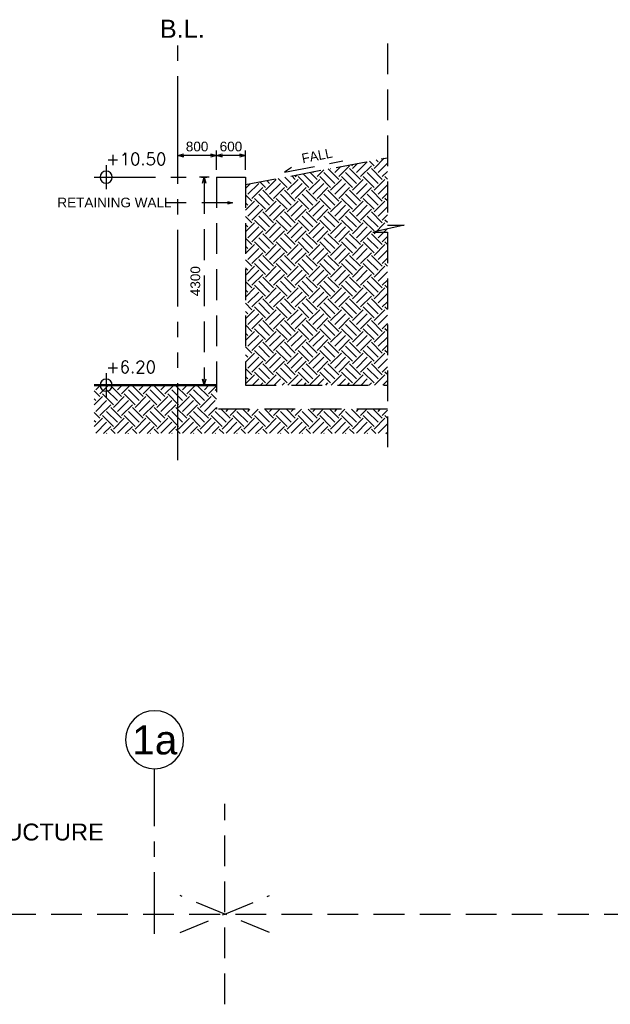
# Model space of a CAD drawing. Header units: millimetres. Extents: x 113048 to 489828, y -130780 to 23393.
# Tile 84 of 98: x 442997 to 455205, y -112863 to -92505. Entities that reach past the tile are written whole.
import ezdxf

# ---------------------------------------------------------------- set-up
doc = ezdxf.new("R2010")
doc.units = ezdxf.units.MM
doc.header["$LTSCALE"] = 100
for name, pattern in [('DASHDOT', [1, 0.5, -0.25, 0, -0.25]), ('Grid Line', [22.225, 12.7, -3.175, 3.175, -3.175]), ('Hidden', [9.525, 6.35, -3.175]), ('PHANTOM', [63.5, 31.75, -6.35, 6.35, -6.35, 6.35, -6.35])]:
    doc.linetypes.add(name, pattern=pattern)
for name, color, linetype in [('+C-160', 160, 'Hidden'), ('DLN020__', 6, 'DASHDOT'), ('LEVEL', 7, 'Continuous')]:
    doc.layers.add(name, color=color, linetype=linetype)
doc.styles.add('romans', font='romans.shx')
doc.styles.add('Swis721tBT', font='swissl.ttf')
doc.styles.add('SWISS MD BT', font='swiss.ttf')
doc.dimstyles.new('INTDIM', dxfattribs={"dimtxt": 200, "dimasz": 125, "dimexe": 100, "dimexo": 150, "dimgap": 80, "dimtad": 1, "dimdec": 0, "dimzin": 9, "dimdsep": 46, "dimtxsty": 'Swis721tBT', "dimblk": 'OPEN30', "dimcen": -125, "dimclrd": 256, "dimclre": 256, "dimclrt": 2, "dimaunit": 1, "dimadec": 1, "dimazin": 0, "dimtfac": 0.444444, "dimtdec": 0, "dimtix": 1, "dimtmove": 2, "dimatfit": 3, "dimldrblk": 'OPEN30', "dimfxl": 0, "dimtolj": 1, "dimlwd": -1, "dimlwe": -1, "dimarcsym": 0})
pattern_1 = [(45, (-54200.23, -94403.55), (3e-14, 449.0128), [317.5, -317.5]), (45, (-54284.42, -94319.36), (3e-14, 449.0128), [317.5, -317.5]), (45, (-54368.6, -94235.17), (3e-14, 449.0128), [317.5, -317.5]), (135, (-54368.6, -94179.04), (-449.0128, 3e-14), [317.5, -317.5]), (135, (-54284.42, -94094.85), (-449.0128, 3e-14), [317.5, -317.5]), (135, (-54200.23, -94010.66), (-449.0128, 3e-14), [317.5, -317.5])]

# ---------------------------------------------------------------- blocks, each defined once
blk = doc.blocks.new('SECTION K-K_OLD')
at = {"layer": '+C-160'}
h = blk.add_hatch(dxfattribs=at)
h.set_pattern_fill('EARTH', color=256, scale=50, angle=3.6498)
h.set_pattern_definition(pattern_1)
h.paths.add_polyline_path([(208748, -95915), (208748, -100061), (211683, -100061), (211683, -95358)])
h = blk.add_hatch(dxfattribs=at)
h.set_pattern_fill('EARTH', color=256, scale=50, angle=3.6498)
h.set_pattern_definition(pattern_1)
h.paths.add_polyline_path([(211683, -100561), (208148, -100561), (208148, -100061), (205620, -100061), (205620, -101061), (211683, -101061)])
for p, q in [((211683, -92996, 0), (211683, -96751, 0)), ((208148, -95761, 0), (208148, -100561, 0)), ((208148, -95761, 0), (208748, -95761, 0)), ((208748, -95761, 0), (208748, -96111, 0)), ((208748, -95761, 0), (208748, -100061, 0)), ((212031, -96751, 0), (211381, -96901, 0)), ((211381, -96901, 0), (211683, -96901, 0)), ((211683, -96751, 0), (212031, -96751, 0)), ((211683, -96901, 0), (211683, -101611, -6509)), ((211683, -100561, 0), (208148, -100561, 0))]:
    blk.add_line(p, q, dxfattribs=at)
at = {"layer": '+C-160', "elevation": 0}
for points in [[(208748, -95915), (211683, -95358)], [(208748, -100061), (211683, -100061)]]:
    blk.add_lwpolyline(points, dxfattribs=at)
at = {"layer": '+C-160', "const_width": 50, "elevation": 0}
blk.add_lwpolyline([(208148, -100061), (205620, -100061)], dxfattribs=at)
blk = doc.blocks.new('_Open30')
at = {"color": 0, "linetype": 'ByBlock', "lineweight": -2}
for p, q in [((-1, 0.27), (0, 0)), ((0, 0), (-1, -0.27)), ((0, 0), (-1, 0))]:
    blk.add_line(p, q, dxfattribs=at)
blk = doc.blocks.new('*D87')
at = {"layer": '+C-160'}
for p, q in [((207348, -95611), (207348, -95211)), ((208148, -95611), (208148, -95211)), ((208023, -95311), (207473, -95311))]:
    blk.add_line(p, q, dxfattribs=at)
at = {"layer": 'Defpoints', "color": 0}
for p in [(207348, -95311), (207348, -95761, 0), (208148, -95761, 0)]:
    blk.add_point(p, dxfattribs=at)
at = {"layer": '+C-160', "xscale": 125, "yscale": 125, "zscale": 125}
for p, rotation in [((207348, -95311), 179.9999961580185), ((208148, -95311), 359.9999961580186)]:
    blk.add_blockref('_Open30', p, dxfattribs=dict(at, rotation=rotation))
at = {"layer": '+C-160', "insert": (207748, -95128), "char_height": 200, "attachment_point": 5, "rotation": 360, "style": 'Swis721tBT'}
blk.add_mtext('\\A1;800', dxfattribs=at)
blk = doc.blocks.new('*D88')
at = {"layer": '+C-160'}
for p, q in [((207998, -95761), (207796, -95761)), ((207896, -95886), (207896, -99936)), ((207998, -100061), (207796, -100061))]:
    blk.add_line(p, q, dxfattribs=at)
at = {"layer": 'Defpoints', "color": 0}
for p in [(208148, -95761, 0), (207896, -100061), (208148, -100061, 0)]:
    blk.add_point(p, dxfattribs=at)
at = {"layer": '+C-160', "xscale": 125, "yscale": 125, "zscale": 125}
for p, rotation in [((207896, -95761), 90), ((207896, -100061), 270)]:
    blk.add_blockref('_Open30', p, dxfattribs=dict(at, rotation=rotation))
at = {"layer": '+C-160', "insert": (207713, -97911), "char_height": 200, "attachment_point": 5, "rotation": 90, "style": 'Swis721tBT'}
blk.add_mtext('\\A1;4300', dxfattribs=at)
blk = doc.blocks.new('*D89')
at = {"layer": '+C-160'}
for p, q in [((208148, -95611), (208148, -95211)), ((208748, -95611), (208748, -95211)), ((208623, -95311), (208273, -95311))]:
    blk.add_line(p, q, dxfattribs=at)
at = {"layer": 'Defpoints', "color": 0}
for p in [(208148, -95311), (208148, -95761), (208748, -95761, 0)]:
    blk.add_point(p, dxfattribs=at)
at = {"layer": '+C-160', "xscale": 125, "yscale": 125, "zscale": 125}
for p, rotation in [((208148, -95311), 180.0000008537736), ((208748, -95311), 8.53773646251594e-07)]:
    blk.add_blockref('_Open30', p, dxfattribs=dict(at, rotation=rotation))
at = {"layer": '+C-160', "insert": (208448, -95128), "char_height": 200, "attachment_point": 5, "rotation": 0, "style": 'Swis721tBT'}
blk.add_mtext('\\A1;600', dxfattribs=at)
blk = doc.blocks.new('ELEX')
at = {"layer": 'LEVEL'}
for p, q in [((0, 0.5), (0, -0.5)), ((0.5, 0), (-0.5, 0))]:
    blk.add_line(p, q, dxfattribs=at)
blk.add_circle((0, 0), 0.25, dxfattribs=at)
at = {"layer": 'LEVEL', "style": 'romans'}
blk.add_attdef('ELEX', (0.257, 0.354), '', height=0.5, dxfattribs=at)
blk = doc.blocks.new('Grid - Bubble - 4mm-251209-Black Box Lvl _0_00_G_F- Kahlen')
at = {"layer": 'DLN020__', "linetype": 'Continuous'}
blk.add_circle((0, 0), 4, dxfattribs=at)
blk = doc.blocks.new('ELEVATION ENTRANCE_TEXT_OLD')
at = {"layer": '+C-160', "linetype": 'Grid Line'}
blk.add_line((206869.7, -111402.9), (206869.7, -107991.8), dxfattribs=at)
at = {"layer": '+C-160'}
for p, q in [((208319.7, -112863.3, 0.1), (208319.7, -108720.7, 0.1)), ((121862.4, -110997.8, 0.1), (237286.5, -110997.8, 0.1))]:
    blk.add_line(p, q, dxfattribs=at)
at = {"layer": '+C-160', "elevation": 0.1}
for points in [[(207395.8, -111380.5), (208319.7, -110997.8), (207395.8, -110615.1)], [(209243.6, -111380.5), (208319.7, -110997.8), (209243.6, -110615.1)]]:
    blk.add_lwpolyline(points, dxfattribs=at)
at = {"layer": '+C-160', "xscale": -149.9999999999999, "yscale": 149.9999999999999, "zscale": 149.9999999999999, "rotation": 180}
blk.add_blockref('Grid - Bubble - 4mm-251209-Black Box Lvl _0_00_G_F- Kahlen', (206869.7, -107391.8), dxfattribs=at)
at = {"layer": '+C-160', "insert": (206873.9, -107096), "char_height": 600, "width": 1209.6, "attachment_point": 2, "rotation": 360, "line_spacing_factor": 1.00667}
blk.add_mtext('{\\fSwis721 BT|b0|i0|c0|p34;1a}', dxfattribs=at)
at = {"layer": '+C-160', "insert": (200007.6, -110647.8, 0.1), "char_height": 350, "width": 6000, "attachment_point": 7, "rotation": 0, "style": 'SWISS MD BT'}
blk.add_mtext('RETAINING STRUCTURE SUPPORTED BY CARPARK', dxfattribs=at)
blk = doc.blocks.new('SECTION K-K_TEXT_OLD')
at = {"layer": '+C-160', "linetype": 'PHANTOM', "ltscale": 0.5}
blk.add_line((207348.4, -101610.8, 0), (207348.4, -92995.5, 0), dxfattribs=at)
at = {"layer": '+C-160', "linetype": 'Grid Line'}
blk.add_line((205619.6, -95760.5, 0), (207948.4, -95760.5, 0), dxfattribs=at)
at = {"layer": '+C-160', "elevation": 0}
blk.add_lwpolyline([(209697.6, -95562.5), (209553.1, -95660.1), (210759.4, -95421.1)], dxfattribs=at)
at = {"layer": '+C-160'}
ref = blk.add_blockref('ELEX', (205869.6, -95760.5, 0), dxfattribs=dict(at, xscale=-499.9999999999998, yscale=499.9999999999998, zscale=499.9999999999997, rotation=359.9999999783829))
ref.add_attrib('ELEX', '+10.50', (205869.6, -95510.5, 0), dxfattribs={"height": 250, "rotation": 360, "style": 'romans'})
ref = blk.add_blockref('ELEX', (205869.6, -100060.8, 0), dxfattribs=dict(at, xscale=-499.9999999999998, yscale=499.9999999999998, zscale=499.9999999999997, rotation=359.9999999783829))
ref.add_attrib('ELEX', '+6.20', (205869.6, -99810.8, 0), dxfattribs={"height": 250, "rotation": 360, "style": 'romans'})
at = {"layer": '+C-160', "insert": (206976.8, -92504.6, 0), "char_height": 375, "attachment_point": 1, "style": 'SWISS MD BT'}
blk.add_mtext('B.L.', dxfattribs=at)
at = {"layer": '+C-160', "insert": (210519.8, -95155.4, 0), "char_height": 200, "width": 2254.64, "attachment_point": 3, "rotation": 11.20534}
blk.add_mtext('FALL', dxfattribs=at)
at = {"layer": '+C-160', "insert": (204859.6, -96184.9, 0), "char_height": 200, "width": 2795.192, "attachment_point": 1, "rotation": 360, "style": 'SWISS MD BT'}
blk.add_mtext('RETAINING WALL', dxfattribs=at)
at = {"layer": '+C-160'}
for base, p1, p2, angle, picture, middle in [((207348.4, -95310.5, 0), (208148.4, -95760.8, 0), (207348.4, -95760.8, 0), 360, '*D87', (207748.4, -95127.8, 0)), ((208148.4, -95310.5, 0), (208748.4, -95760.8, 0), (208148.4, -95760.5, 0), 0, '*D89', (208448.4, -95127.8, 0)), ((207895.8, -100060.8, 0), (208148.4, -95760.8, 0), (208148.4, -100060.8, 0), 90, '*D88', (207713, -97910.8, 0))]:
    dim = blk.add_linear_dim(base=base, p1=p1, p2=p2, angle=angle, dimstyle='INTDIM', override={"dimclrt": 256}, dxfattribs=at)
    dim.commit()
    dim.dimension.update_dxf_attribs({"geometry": picture, "text_midpoint": middle})
blk.add_leader([(208478, -96290.7, 0), (207118.1, -96290.7, 0)], dimstyle='INTDIM', override={"dimtxt": 350, "dimasz": 100, "dimgap": 100, "dimclrd": 256, "dimarcsym": 2}, dxfattribs=at)

msp = doc.modelspace()

# ---------------------------------------------------------------- block references
at = {"layer": '+C-160'}
msp.add_blockref('SECTION K-K_OLD', (238915.8, 0), dxfattribs=at)
at = {"layer": 'Defpoints'}
for name in ['SECTION K-K_TEXT_OLD', 'ELEVATION ENTRANCE_TEXT_OLD']:
    msp.add_blockref(name, (238915.8, 0), dxfattribs=at)

doc.saveas('drawing.dxf')
